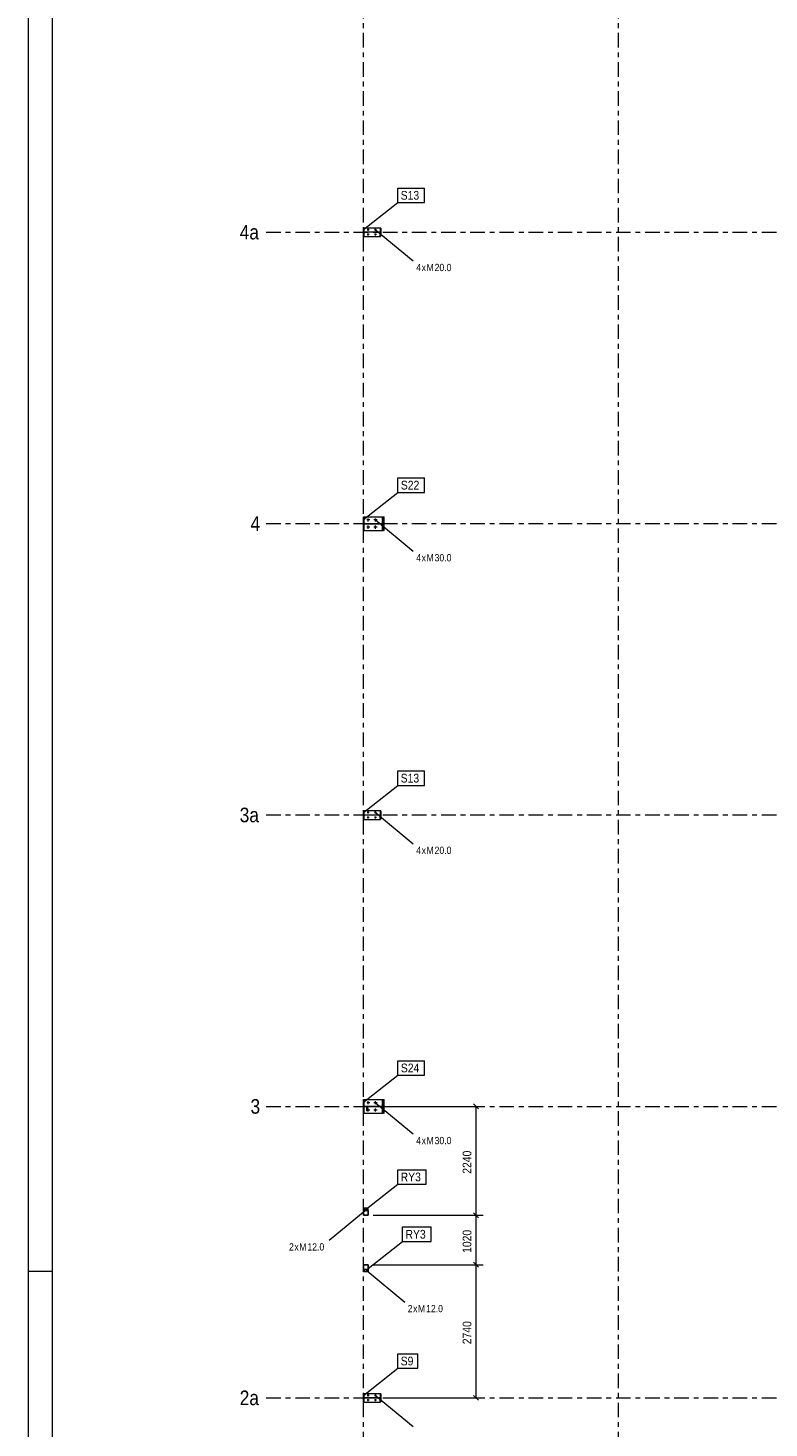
# Model space of a CAD drawing. Header units: millimetres. Extents: x -69 to 541, y -101 to 999.
# Tile 3 of 19: x -69 to 83, y 164 to 452. Entities that reach past the tile are written whole.
import ezdxf

# ---------------------------------------------------------------- set-up
doc = ezdxf.new("R2010")
doc.units = ezdxf.units.MM
doc.linetypes.add('XKITLINE00', pattern=[0])
doc.linetypes.add('XKITLINE03', pattern=[6, 3, -1, 1, -1])
for name, color, linetype, lineweight in [('Arkusz rysunku', 3, 'Continuous', 0), ('Element', 2, 'Continuous', 0), ('Spoina', 1, 'Continuous', 0), ('Wymiar', 4, 'Continuous', 0), ('Znak elementu', 2, 'Continuous', 0), ('Znak śruby', 4, 'Continuous', 0), ('Śruba', 3, 'Continuous', 0)]:
    doc.layers.add(name, color=color, linetype=linetype, lineweight=lineweight)
doc.styles.add('ARIAL', font='ARIAL.TTF')

msp = doc.modelspace()

# ---------------------------------------------------------------- hatches: boundary and pattern name
at = {"layer": 'Śruba'}
for points in [[(0.99, 410.39), (0.98, 410.39), (0.97, 410.39), (0.96, 410.4), (0.95, 410.4), (0.94, 410.41), (0.93, 410.41), (0.92, 410.42), (0.91, 410.43), (0.91, 410.44), (0.9, 410.45), (0.9, 410.46), (0.89, 410.47), (0.89, 410.48), (0.89, 410.49), (0.89, 410.5), (0.89, 410.51), (0.89, 410.52), (0.89, 410.53), (0.9, 410.54), (0.9, 410.55), (0.91, 410.56), (0.91, 410.57), (0.92, 410.58), (0.93, 410.59), (0.94, 410.59), (0.95, 410.6), (0.96, 410.6), (0.97, 410.61), (0.98, 410.61), (0.99, 410.61), (1, 410.61), (1.01, 410.61), (1.02, 410.61), (1.03, 410.61), (1.04, 410.6), (1.05, 410.6), (1.06, 410.59), (1.07, 410.59), (1.08, 410.58), (1.09, 410.57), (1.09, 410.56), (1.1, 410.55), (1.1, 410.54), (1.11, 410.53), (1.11, 410.52), (1.11, 410.51), (1.11, 410.5), (1.11, 410.49), (1.11, 410.48), (1.11, 410.47), (1.1, 410.46), (1.1, 410.45), (1.09, 410.44), (1.09, 410.43), (1.08, 410.42), (1.07, 410.41), (1.06, 410.41), (1.05, 410.4), (1.04, 410.4), (1.03, 410.39), (1.02, 410.39), (1.01, 410.39), (1, 410.39)], [(0.99, 409.39), (0.98, 409.39), (0.97, 409.39), (0.96, 409.4), (0.95, 409.4), (0.94, 409.41), (0.93, 409.41), (0.92, 409.42), (0.91, 409.43), (0.91, 409.44), (0.9, 409.45), (0.9, 409.46), (0.89, 409.47), (0.89, 409.48), (0.89, 409.49), (0.89, 409.5), (0.89, 409.51), (0.89, 409.52), (0.89, 409.53), (0.9, 409.54), (0.9, 409.55), (0.91, 409.56), (0.91, 409.57), (0.92, 409.58), (0.93, 409.59), (0.94, 409.59), (0.95, 409.6), (0.96, 409.6), (0.97, 409.61), (0.98, 409.61), (0.99, 409.61), (1, 409.61), (1.01, 409.61), (1.02, 409.61), (1.03, 409.61), (1.04, 409.6), (1.05, 409.6), (1.06, 409.59), (1.07, 409.59), (1.08, 409.58), (1.09, 409.57), (1.09, 409.56), (1.1, 409.55), (1.1, 409.54), (1.11, 409.53), (1.11, 409.52), (1.11, 409.51), (1.11, 409.5), (1.11, 409.49), (1.11, 409.48), (1.11, 409.47), (1.1, 409.46), (1.1, 409.45), (1.09, 409.44), (1.09, 409.43), (1.08, 409.42), (1.07, 409.41), (1.06, 409.41), (1.05, 409.4), (1.04, 409.4), (1.03, 409.39), (1.02, 409.39), (1.01, 409.39), (1, 409.39)], [(2.49, 410.39), (2.48, 410.39), (2.47, 410.39), (2.46, 410.4), (2.45, 410.4), (2.44, 410.41), (2.43, 410.41), (2.42, 410.42), (2.41, 410.43), (2.41, 410.44), (2.4, 410.45), (2.4, 410.46), (2.39, 410.47), (2.39, 410.48), (2.39, 410.49), (2.39, 410.5), (2.39, 410.51), (2.39, 410.52), (2.39, 410.53), (2.4, 410.54), (2.4, 410.55), (2.41, 410.56), (2.41, 410.57), (2.42, 410.58), (2.43, 410.59), (2.44, 410.59), (2.45, 410.6), (2.46, 410.6), (2.47, 410.61), (2.48, 410.61), (2.49, 410.61), (2.5, 410.61), (2.51, 410.61), (2.52, 410.61), (2.53, 410.61), (2.54, 410.6), (2.55, 410.6), (2.56, 410.59), (2.57, 410.59), (2.58, 410.58), (2.59, 410.57), (2.59, 410.56), (2.6, 410.55), (2.6, 410.54), (2.61, 410.53), (2.61, 410.52), (2.61, 410.51), (2.61, 410.5), (2.61, 410.49), (2.61, 410.48), (2.61, 410.47), (2.6, 410.46), (2.6, 410.45), (2.59, 410.44), (2.59, 410.43), (2.58, 410.42), (2.57, 410.41), (2.56, 410.41), (2.55, 410.4), (2.54, 410.4), (2.53, 410.39), (2.52, 410.39), (2.51, 410.39), (2.5, 410.39)], [(2.49, 409.39), (2.48, 409.39), (2.47, 409.39), (2.46, 409.4), (2.45, 409.4), (2.44, 409.41), (2.43, 409.41), (2.42, 409.42), (2.41, 409.43), (2.41, 409.44), (2.4, 409.45), (2.4, 409.46), (2.39, 409.47), (2.39, 409.48), (2.39, 409.49), (2.39, 409.5), (2.39, 409.51), (2.39, 409.52), (2.39, 409.53), (2.4, 409.54), (2.4, 409.55), (2.41, 409.56), (2.41, 409.57), (2.42, 409.58), (2.43, 409.59), (2.44, 409.59), (2.45, 409.6), (2.46, 409.6), (2.47, 409.61), (2.48, 409.61), (2.49, 409.61), (2.5, 409.61), (2.51, 409.61), (2.52, 409.61), (2.53, 409.61), (2.54, 409.6), (2.55, 409.6), (2.56, 409.59), (2.57, 409.59), (2.58, 409.58), (2.59, 409.57), (2.59, 409.56), (2.6, 409.55), (2.6, 409.54), (2.61, 409.53), (2.61, 409.52), (2.61, 409.51), (2.61, 409.5), (2.61, 409.49), (2.61, 409.48), (2.61, 409.47), (2.6, 409.46), (2.6, 409.45), (2.59, 409.44), (2.59, 409.43), (2.58, 409.42), (2.57, 409.41), (2.56, 409.41), (2.55, 409.4), (2.54, 409.4), (2.53, 409.39), (2.52, 409.39), (2.51, 409.39), (2.5, 409.39)], [(0.98, 350.59), (0.97, 350.59), (0.95, 350.6), (0.94, 350.6), (0.92, 350.61), (0.91, 350.62), (0.9, 350.63), (0.89, 350.64), (0.88, 350.65), (0.87, 350.66), (0.86, 350.67), (0.85, 350.69), (0.85, 350.7), (0.84, 350.72), (0.84, 350.73), (0.84, 350.75), (0.84, 350.77), (0.84, 350.78), (0.85, 350.8), (0.85, 350.81), (0.86, 350.83), (0.87, 350.84), (0.88, 350.85), (0.89, 350.86), (0.9, 350.87), (0.91, 350.88), (0.92, 350.89), (0.94, 350.9), (0.95, 350.9), (0.97, 350.91), (0.98, 350.91), (1, 350.91), (1.02, 350.91), (1.03, 350.91), (1.05, 350.9), (1.06, 350.9), (1.08, 350.89), (1.09, 350.88), (1.1, 350.87), (1.11, 350.86), (1.12, 350.85), (1.13, 350.84), (1.14, 350.83), (1.15, 350.81), (1.15, 350.8), (1.16, 350.78), (1.16, 350.77), (1.16, 350.75), (1.16, 350.73), (1.16, 350.72), (1.15, 350.7), (1.15, 350.69), (1.14, 350.67), (1.13, 350.66), (1.12, 350.65), (1.11, 350.64), (1.1, 350.63), (1.09, 350.62), (1.08, 350.61), (1.06, 350.6), (1.05, 350.6), (1.03, 350.59), (1.02, 350.59), (1, 350.59)], [(0.98, 349.09), (0.97, 349.09), (0.95, 349.1), (0.94, 349.1), (0.92, 349.11), (0.91, 349.12), (0.9, 349.13), (0.89, 349.14), (0.88, 349.15), (0.87, 349.16), (0.86, 349.17), (0.85, 349.19), (0.85, 349.2), (0.84, 349.22), (0.84, 349.23), (0.84, 349.25), (0.84, 349.27), (0.84, 349.28), (0.85, 349.3), (0.85, 349.31), (0.86, 349.33), (0.87, 349.34), (0.88, 349.35), (0.89, 349.36), (0.9, 349.37), (0.91, 349.38), (0.92, 349.39), (0.94, 349.4), (0.95, 349.4), (0.97, 349.41), (0.98, 349.41), (1, 349.41), (1.02, 349.41), (1.03, 349.41), (1.05, 349.4), (1.06, 349.4), (1.08, 349.39), (1.09, 349.38), (1.1, 349.37), (1.11, 349.36), (1.12, 349.35), (1.13, 349.34), (1.14, 349.33), (1.15, 349.31), (1.15, 349.3), (1.16, 349.28), (1.16, 349.27), (1.16, 349.25), (1.16, 349.23), (1.16, 349.22), (1.15, 349.2), (1.15, 349.19), (1.14, 349.17), (1.13, 349.16), (1.12, 349.15), (1.11, 349.14), (1.1, 349.13), (1.09, 349.12), (1.08, 349.11), (1.06, 349.1), (1.05, 349.1), (1.03, 349.09), (1.02, 349.09), (1, 349.09)], [(2.48, 350.59), (2.47, 350.59), (2.45, 350.6), (2.44, 350.6), (2.42, 350.61), (2.41, 350.62), (2.4, 350.63), (2.39, 350.64), (2.38, 350.65), (2.37, 350.66), (2.36, 350.67), (2.35, 350.69), (2.35, 350.7), (2.34, 350.72), (2.34, 350.73), (2.34, 350.75), (2.34, 350.77), (2.34, 350.78), (2.35, 350.8), (2.35, 350.81), (2.36, 350.83), (2.37, 350.84), (2.38, 350.85), (2.39, 350.86), (2.4, 350.87), (2.41, 350.88), (2.42, 350.89), (2.44, 350.9), (2.45, 350.9), (2.47, 350.91), (2.48, 350.91), (2.5, 350.91), (2.52, 350.91), (2.53, 350.91), (2.55, 350.9), (2.56, 350.9), (2.58, 350.89), (2.59, 350.88), (2.6, 350.87), (2.61, 350.86), (2.62, 350.85), (2.63, 350.84), (2.64, 350.83), (2.65, 350.81), (2.65, 350.8), (2.66, 350.78), (2.66, 350.77), (2.66, 350.75), (2.66, 350.73), (2.66, 350.72), (2.65, 350.7), (2.65, 350.69), (2.64, 350.67), (2.63, 350.66), (2.62, 350.65), (2.61, 350.64), (2.6, 350.63), (2.59, 350.62), (2.58, 350.61), (2.56, 350.6), (2.55, 350.6), (2.53, 350.59), (2.52, 350.59), (2.5, 350.59)], [(2.48, 349.09), (2.47, 349.09), (2.45, 349.1), (2.44, 349.1), (2.42, 349.11), (2.41, 349.12), (2.4, 349.13), (2.39, 349.14), (2.38, 349.15), (2.37, 349.16), (2.36, 349.17), (2.35, 349.19), (2.35, 349.2), (2.34, 349.22), (2.34, 349.23), (2.34, 349.25), (2.34, 349.27), (2.34, 349.28), (2.35, 349.3), (2.35, 349.31), (2.36, 349.33), (2.37, 349.34), (2.38, 349.35), (2.39, 349.36), (2.4, 349.37), (2.41, 349.38), (2.42, 349.39), (2.44, 349.4), (2.45, 349.4), (2.47, 349.41), (2.48, 349.41), (2.5, 349.41), (2.52, 349.41), (2.53, 349.41), (2.55, 349.4), (2.56, 349.4), (2.58, 349.39), (2.59, 349.38), (2.6, 349.37), (2.61, 349.36), (2.62, 349.35), (2.63, 349.34), (2.64, 349.33), (2.65, 349.31), (2.65, 349.3), (2.66, 349.28), (2.66, 349.27), (2.66, 349.25), (2.66, 349.23), (2.66, 349.22), (2.65, 349.2), (2.65, 349.19), (2.64, 349.17), (2.63, 349.16), (2.62, 349.15), (2.61, 349.14), (2.6, 349.13), (2.59, 349.12), (2.58, 349.11), (2.56, 349.1), (2.55, 349.1), (2.53, 349.09), (2.52, 349.09), (2.5, 349.09)], [(0.99, 290.39), (0.98, 290.39), (0.97, 290.39), (0.96, 290.4), (0.95, 290.4), (0.94, 290.41), (0.93, 290.41), (0.92, 290.42), (0.91, 290.43), (0.91, 290.44), (0.9, 290.45), (0.9, 290.46), (0.89, 290.47), (0.89, 290.48), (0.89, 290.49), (0.89, 290.5), (0.89, 290.51), (0.89, 290.52), (0.89, 290.53), (0.9, 290.54), (0.9, 290.55), (0.91, 290.56), (0.91, 290.57), (0.92, 290.58), (0.93, 290.59), (0.94, 290.59), (0.95, 290.6), (0.96, 290.6), (0.97, 290.61), (0.98, 290.61), (0.99, 290.61), (1, 290.61), (1.01, 290.61), (1.02, 290.61), (1.03, 290.61), (1.04, 290.6), (1.05, 290.6), (1.06, 290.59), (1.07, 290.59), (1.08, 290.58), (1.09, 290.57), (1.09, 290.56), (1.1, 290.55), (1.1, 290.54), (1.11, 290.53), (1.11, 290.52), (1.11, 290.51), (1.11, 290.5), (1.11, 290.49), (1.11, 290.48), (1.11, 290.47), (1.1, 290.46), (1.1, 290.45), (1.09, 290.44), (1.09, 290.43), (1.08, 290.42), (1.07, 290.41), (1.06, 290.41), (1.05, 290.4), (1.04, 290.4), (1.03, 290.39), (1.02, 290.39), (1.01, 290.39), (1, 290.39)], [(0.99, 289.39), (0.98, 289.39), (0.97, 289.39), (0.96, 289.4), (0.95, 289.4), (0.94, 289.41), (0.93, 289.41), (0.92, 289.42), (0.91, 289.43), (0.91, 289.44), (0.9, 289.45), (0.9, 289.46), (0.89, 289.47), (0.89, 289.48), (0.89, 289.49), (0.89, 289.5), (0.89, 289.51), (0.89, 289.52), (0.89, 289.53), (0.9, 289.54), (0.9, 289.55), (0.91, 289.56), (0.91, 289.57), (0.92, 289.58), (0.93, 289.59), (0.94, 289.59), (0.95, 289.6), (0.96, 289.6), (0.97, 289.61), (0.98, 289.61), (0.99, 289.61), (1, 289.61), (1.01, 289.61), (1.02, 289.61), (1.03, 289.61), (1.04, 289.6), (1.05, 289.6), (1.06, 289.59), (1.07, 289.59), (1.08, 289.58), (1.09, 289.57), (1.09, 289.56), (1.1, 289.55), (1.1, 289.54), (1.11, 289.53), (1.11, 289.52), (1.11, 289.51), (1.11, 289.5), (1.11, 289.49), (1.11, 289.48), (1.11, 289.47), (1.1, 289.46), (1.1, 289.45), (1.09, 289.44), (1.09, 289.43), (1.08, 289.42), (1.07, 289.41), (1.06, 289.41), (1.05, 289.4), (1.04, 289.4), (1.03, 289.39), (1.02, 289.39), (1.01, 289.39), (1, 289.39)], [(2.49, 290.39), (2.48, 290.39), (2.47, 290.39), (2.46, 290.4), (2.45, 290.4), (2.44, 290.41), (2.43, 290.41), (2.42, 290.42), (2.41, 290.43), (2.41, 290.44), (2.4, 290.45), (2.4, 290.46), (2.39, 290.47), (2.39, 290.48), (2.39, 290.49), (2.39, 290.5), (2.39, 290.51), (2.39, 290.52), (2.39, 290.53), (2.4, 290.54), (2.4, 290.55), (2.41, 290.56), (2.41, 290.57), (2.42, 290.58), (2.43, 290.59), (2.44, 290.59), (2.45, 290.6), (2.46, 290.6), (2.47, 290.61), (2.48, 290.61), (2.49, 290.61), (2.5, 290.61), (2.51, 290.61), (2.52, 290.61), (2.53, 290.61), (2.54, 290.6), (2.55, 290.6), (2.56, 290.59), (2.57, 290.59), (2.58, 290.58), (2.59, 290.57), (2.59, 290.56), (2.6, 290.55), (2.6, 290.54), (2.61, 290.53), (2.61, 290.52), (2.61, 290.51), (2.61, 290.5), (2.61, 290.49), (2.61, 290.48), (2.61, 290.47), (2.6, 290.46), (2.6, 290.45), (2.59, 290.44), (2.59, 290.43), (2.58, 290.42), (2.57, 290.41), (2.56, 290.41), (2.55, 290.4), (2.54, 290.4), (2.53, 290.39), (2.52, 290.39), (2.51, 290.39), (2.5, 290.39)], [(2.49, 289.39), (2.48, 289.39), (2.47, 289.39), (2.46, 289.4), (2.45, 289.4), (2.44, 289.41), (2.43, 289.41), (2.42, 289.42), (2.41, 289.43), (2.41, 289.44), (2.4, 289.45), (2.4, 289.46), (2.39, 289.47), (2.39, 289.48), (2.39, 289.49), (2.39, 289.5), (2.39, 289.51), (2.39, 289.52), (2.39, 289.53), (2.4, 289.54), (2.4, 289.55), (2.41, 289.56), (2.41, 289.57), (2.42, 289.58), (2.43, 289.59), (2.44, 289.59), (2.45, 289.6), (2.46, 289.6), (2.47, 289.61), (2.48, 289.61), (2.49, 289.61), (2.5, 289.61), (2.51, 289.61), (2.52, 289.61), (2.53, 289.61), (2.54, 289.6), (2.55, 289.6), (2.56, 289.59), (2.57, 289.59), (2.58, 289.58), (2.59, 289.57), (2.59, 289.56), (2.6, 289.55), (2.6, 289.54), (2.61, 289.53), (2.61, 289.52), (2.61, 289.51), (2.61, 289.5), (2.61, 289.49), (2.61, 289.48), (2.61, 289.47), (2.6, 289.46), (2.6, 289.45), (2.59, 289.44), (2.59, 289.43), (2.58, 289.42), (2.57, 289.41), (2.56, 289.41), (2.55, 289.4), (2.54, 289.4), (2.53, 289.39), (2.52, 289.39), (2.51, 289.39), (2.5, 289.39)], [(0.98, 230.59), (0.97, 230.59), (0.95, 230.6), (0.94, 230.6), (0.92, 230.61), (0.91, 230.62), (0.9, 230.63), (0.89, 230.64), (0.88, 230.65), (0.87, 230.66), (0.86, 230.67), (0.85, 230.69), (0.85, 230.7), (0.84, 230.72), (0.84, 230.73), (0.84, 230.75), (0.84, 230.77), (0.84, 230.78), (0.85, 230.8), (0.85, 230.81), (0.86, 230.83), (0.87, 230.84), (0.88, 230.85), (0.89, 230.86), (0.9, 230.87), (0.91, 230.88), (0.92, 230.89), (0.94, 230.9), (0.95, 230.9), (0.97, 230.91), (0.98, 230.91), (1, 230.91), (1.02, 230.91), (1.03, 230.91), (1.05, 230.9), (1.06, 230.9), (1.08, 230.89), (1.09, 230.88), (1.1, 230.87), (1.11, 230.86), (1.12, 230.85), (1.13, 230.84), (1.14, 230.83), (1.15, 230.81), (1.15, 230.8), (1.16, 230.78), (1.16, 230.77), (1.16, 230.75), (1.16, 230.73), (1.16, 230.72), (1.15, 230.7), (1.15, 230.69), (1.14, 230.67), (1.13, 230.66), (1.12, 230.65), (1.11, 230.64), (1.1, 230.63), (1.09, 230.62), (1.08, 230.61), (1.06, 230.6), (1.05, 230.6), (1.03, 230.59), (1.02, 230.59), (1, 230.59)], [(2.48, 230.59), (2.47, 230.59), (2.45, 230.6), (2.44, 230.6), (2.42, 230.61), (2.41, 230.62), (2.4, 230.63), (2.39, 230.64), (2.38, 230.65), (2.37, 230.66), (2.36, 230.67), (2.35, 230.69), (2.35, 230.7), (2.34, 230.72), (2.34, 230.73), (2.34, 230.75), (2.34, 230.77), (2.34, 230.78), (2.35, 230.8), (2.35, 230.81), (2.36, 230.83), (2.37, 230.84), (2.38, 230.85), (2.39, 230.86), (2.4, 230.87), (2.41, 230.88), (2.42, 230.89), (2.44, 230.9), (2.45, 230.9), (2.47, 230.91), (2.48, 230.91), (2.5, 230.91), (2.52, 230.91), (2.53, 230.91), (2.55, 230.9), (2.56, 230.9), (2.58, 230.89), (2.59, 230.88), (2.6, 230.87), (2.61, 230.86), (2.62, 230.85), (2.63, 230.84), (2.64, 230.83), (2.65, 230.81), (2.65, 230.8), (2.66, 230.78), (2.66, 230.77), (2.66, 230.75), (2.66, 230.73), (2.66, 230.72), (2.65, 230.7), (2.65, 230.69), (2.64, 230.67), (2.63, 230.66), (2.62, 230.65), (2.61, 230.64), (2.6, 230.63), (2.59, 230.62), (2.58, 230.61), (2.56, 230.6), (2.55, 230.6), (2.53, 230.59), (2.52, 230.59), (2.5, 230.59)], [(0.98, 229.09), (0.97, 229.09), (0.95, 229.1), (0.94, 229.1), (0.92, 229.11), (0.91, 229.12), (0.9, 229.13), (0.89, 229.14), (0.88, 229.15), (0.87, 229.16), (0.86, 229.17), (0.85, 229.19), (0.85, 229.2), (0.84, 229.22), (0.84, 229.23), (0.84, 229.25), (0.84, 229.27), (0.84, 229.28), (0.85, 229.3), (0.85, 229.31), (0.86, 229.33), (0.87, 229.34), (0.88, 229.35), (0.89, 229.36), (0.9, 229.37), (0.91, 229.38), (0.92, 229.39), (0.94, 229.4), (0.95, 229.4), (0.97, 229.41), (0.98, 229.41), (1, 229.41), (1.02, 229.41), (1.03, 229.41), (1.05, 229.4), (1.06, 229.4), (1.08, 229.39), (1.09, 229.38), (1.1, 229.37), (1.11, 229.36), (1.12, 229.35), (1.13, 229.34), (1.14, 229.33), (1.15, 229.31), (1.15, 229.3), (1.16, 229.28), (1.16, 229.27), (1.16, 229.25), (1.16, 229.23), (1.16, 229.22), (1.15, 229.2), (1.15, 229.19), (1.14, 229.17), (1.13, 229.16), (1.12, 229.15), (1.11, 229.14), (1.1, 229.13), (1.09, 229.12), (1.08, 229.11), (1.06, 229.1), (1.05, 229.1), (1.03, 229.09), (1.02, 229.09), (1, 229.09)], [(2.48, 229.09), (2.47, 229.09), (2.45, 229.1), (2.44, 229.1), (2.42, 229.11), (2.41, 229.12), (2.4, 229.13), (2.39, 229.14), (2.38, 229.15), (2.37, 229.16), (2.36, 229.17), (2.35, 229.19), (2.35, 229.2), (2.34, 229.22), (2.34, 229.23), (2.34, 229.25), (2.34, 229.27), (2.34, 229.28), (2.35, 229.3), (2.35, 229.31), (2.36, 229.33), (2.37, 229.34), (2.38, 229.35), (2.39, 229.36), (2.4, 229.37), (2.41, 229.38), (2.42, 229.39), (2.44, 229.4), (2.45, 229.4), (2.47, 229.41), (2.48, 229.41), (2.5, 229.41), (2.52, 229.41), (2.53, 229.41), (2.55, 229.4), (2.56, 229.4), (2.58, 229.39), (2.59, 229.38), (2.6, 229.37), (2.61, 229.36), (2.62, 229.35), (2.63, 229.34), (2.64, 229.33), (2.65, 229.31), (2.65, 229.3), (2.66, 229.28), (2.66, 229.27), (2.66, 229.25), (2.66, 229.23), (2.66, 229.22), (2.65, 229.2), (2.65, 229.19), (2.64, 229.17), (2.63, 229.16), (2.62, 229.15), (2.61, 229.14), (2.6, 229.13), (2.59, 229.12), (2.58, 229.11), (2.56, 229.1), (2.55, 229.1), (2.53, 229.09), (2.52, 229.09), (2.5, 229.09)], [(0.26, 208.92), (0.26, 208.92), (0.27, 208.92), (0.28, 208.91), (0.28, 208.91), (0.29, 208.91), (0.29, 208.9), (0.3, 208.9), (0.3, 208.89), (0.31, 208.89), (0.31, 208.88), (0.31, 208.88), (0.32, 208.87), (0.32, 208.86), (0.32, 208.86), (0.32, 208.85), (0.32, 208.84), (0.32, 208.84), (0.32, 208.83), (0.31, 208.82), (0.31, 208.82), (0.31, 208.81), (0.3, 208.81), (0.3, 208.8), (0.29, 208.8), (0.29, 208.79), (0.28, 208.79), (0.28, 208.79), (0.27, 208.78), (0.26, 208.78), (0.26, 208.78), (0.25, 208.78), (0.24, 208.78), (0.24, 208.78), (0.23, 208.78), (0.22, 208.79), (0.22, 208.79), (0.21, 208.79), (0.21, 208.8), (0.2, 208.8), (0.2, 208.81), (0.19, 208.81), (0.19, 208.82), (0.19, 208.82), (0.18, 208.83), (0.18, 208.84), (0.18, 208.84), (0.18, 208.85), (0.18, 208.86), (0.18, 208.86), (0.18, 208.87), (0.19, 208.88), (0.19, 208.88), (0.19, 208.89), (0.2, 208.89), (0.2, 208.9), (0.21, 208.9), (0.21, 208.91), (0.22, 208.91), (0.22, 208.91), (0.23, 208.92), (0.24, 208.92), (0.24, 208.92), (0.25, 208.92)], [(0.76, 208.92), (0.76, 208.92), (0.77, 208.92), (0.78, 208.91), (0.78, 208.91), (0.79, 208.91), (0.79, 208.9), (0.8, 208.9), (0.8, 208.89), (0.81, 208.89), (0.81, 208.88), (0.81, 208.88), (0.82, 208.87), (0.82, 208.86), (0.82, 208.86), (0.82, 208.85), (0.82, 208.84), (0.82, 208.84), (0.82, 208.83), (0.81, 208.82), (0.81, 208.82), (0.81, 208.81), (0.8, 208.81), (0.8, 208.8), (0.79, 208.8), (0.79, 208.79), (0.78, 208.79), (0.78, 208.79), (0.77, 208.78), (0.76, 208.78), (0.76, 208.78), (0.75, 208.78), (0.74, 208.78), (0.74, 208.78), (0.73, 208.78), (0.72, 208.79), (0.72, 208.79), (0.71, 208.79), (0.71, 208.8), (0.7, 208.8), (0.7, 208.81), (0.69, 208.81), (0.69, 208.82), (0.69, 208.82), (0.68, 208.83), (0.68, 208.84), (0.68, 208.84), (0.68, 208.85), (0.68, 208.86), (0.68, 208.86), (0.68, 208.87), (0.69, 208.88), (0.69, 208.88), (0.69, 208.89), (0.7, 208.89), (0.7, 208.9), (0.71, 208.9), (0.71, 208.91), (0.72, 208.91), (0.72, 208.91), (0.73, 208.92), (0.74, 208.92), (0.74, 208.92), (0.75, 208.92)], [(0.26, 196.22), (0.26, 196.22), (0.27, 196.22), (0.28, 196.21), (0.28, 196.21), (0.29, 196.21), (0.29, 196.2), (0.3, 196.2), (0.3, 196.19), (0.31, 196.19), (0.31, 196.18), (0.31, 196.18), (0.32, 196.17), (0.32, 196.16), (0.32, 196.16), (0.32, 196.15), (0.32, 196.14), (0.32, 196.14), (0.32, 196.13), (0.31, 196.12), (0.31, 196.12), (0.31, 196.11), (0.3, 196.11), (0.3, 196.1), (0.29, 196.1), (0.29, 196.09), (0.28, 196.09), (0.28, 196.09), (0.27, 196.08), (0.26, 196.08), (0.26, 196.08), (0.25, 196.08), (0.24, 196.08), (0.24, 196.08), (0.23, 196.08), (0.22, 196.09), (0.22, 196.09), (0.21, 196.09), (0.21, 196.1), (0.2, 196.1), (0.2, 196.11), (0.19, 196.11), (0.19, 196.12), (0.19, 196.12), (0.18, 196.13), (0.18, 196.14), (0.18, 196.14), (0.18, 196.15), (0.18, 196.16), (0.18, 196.16), (0.18, 196.17), (0.19, 196.18), (0.19, 196.18), (0.19, 196.19), (0.2, 196.19), (0.2, 196.2), (0.21, 196.2), (0.21, 196.21), (0.22, 196.21), (0.22, 196.21), (0.23, 196.22), (0.24, 196.22), (0.24, 196.22), (0.25, 196.22)], [(0.76, 196.22), (0.76, 196.22), (0.77, 196.22), (0.78, 196.21), (0.78, 196.21), (0.79, 196.21), (0.79, 196.2), (0.8, 196.2), (0.8, 196.19), (0.81, 196.19), (0.81, 196.18), (0.81, 196.18), (0.82, 196.17), (0.82, 196.16), (0.82, 196.16), (0.82, 196.15), (0.82, 196.14), (0.82, 196.14), (0.82, 196.13), (0.81, 196.12), (0.81, 196.12), (0.81, 196.11), (0.8, 196.11), (0.8, 196.1), (0.79, 196.1), (0.79, 196.09), (0.78, 196.09), (0.78, 196.09), (0.77, 196.08), (0.76, 196.08), (0.76, 196.08), (0.75, 196.08), (0.74, 196.08), (0.74, 196.08), (0.73, 196.08), (0.72, 196.09), (0.72, 196.09), (0.71, 196.09), (0.71, 196.1), (0.7, 196.1), (0.7, 196.11), (0.69, 196.11), (0.69, 196.12), (0.69, 196.12), (0.68, 196.13), (0.68, 196.14), (0.68, 196.14), (0.68, 196.15), (0.68, 196.16), (0.68, 196.16), (0.68, 196.17), (0.69, 196.18), (0.69, 196.18), (0.69, 196.19), (0.7, 196.19), (0.7, 196.2), (0.71, 196.2), (0.71, 196.21), (0.72, 196.21), (0.72, 196.21), (0.73, 196.22), (0.74, 196.22), (0.74, 196.22), (0.75, 196.22)], [(0.99, 170.39), (0.98, 170.39), (0.97, 170.39), (0.96, 170.4), (0.95, 170.4), (0.94, 170.41), (0.93, 170.41), (0.92, 170.42), (0.91, 170.43), (0.91, 170.44), (0.9, 170.45), (0.9, 170.46), (0.89, 170.47), (0.89, 170.48), (0.89, 170.49), (0.89, 170.5), (0.89, 170.51), (0.89, 170.52), (0.89, 170.53), (0.9, 170.54), (0.9, 170.55), (0.91, 170.56), (0.91, 170.57), (0.92, 170.58), (0.93, 170.59), (0.94, 170.59), (0.95, 170.6), (0.96, 170.6), (0.97, 170.61), (0.98, 170.61), (0.99, 170.61), (1, 170.61), (1.01, 170.61), (1.02, 170.61), (1.03, 170.61), (1.04, 170.6), (1.05, 170.6), (1.06, 170.59), (1.07, 170.59), (1.08, 170.58), (1.09, 170.57), (1.09, 170.56), (1.1, 170.55), (1.1, 170.54), (1.11, 170.53), (1.11, 170.52), (1.11, 170.51), (1.11, 170.5), (1.11, 170.49), (1.11, 170.48), (1.11, 170.47), (1.1, 170.46), (1.1, 170.45), (1.09, 170.44), (1.09, 170.43), (1.08, 170.42), (1.07, 170.41), (1.06, 170.41), (1.05, 170.4), (1.04, 170.4), (1.03, 170.39), (1.02, 170.39), (1.01, 170.39), (1, 170.39)], [(2.49, 170.39), (2.48, 170.39), (2.47, 170.39), (2.46, 170.4), (2.45, 170.4), (2.44, 170.41), (2.43, 170.41), (2.42, 170.42), (2.41, 170.43), (2.41, 170.44), (2.4, 170.45), (2.4, 170.46), (2.39, 170.47), (2.39, 170.48), (2.39, 170.49), (2.39, 170.5), (2.39, 170.51), (2.39, 170.52), (2.39, 170.53), (2.4, 170.54), (2.4, 170.55), (2.41, 170.56), (2.41, 170.57), (2.42, 170.58), (2.43, 170.59), (2.44, 170.59), (2.45, 170.6), (2.46, 170.6), (2.47, 170.61), (2.48, 170.61), (2.49, 170.61), (2.5, 170.61), (2.51, 170.61), (2.52, 170.61), (2.53, 170.61), (2.54, 170.6), (2.55, 170.6), (2.56, 170.59), (2.57, 170.59), (2.58, 170.58), (2.59, 170.57), (2.59, 170.56), (2.6, 170.55), (2.6, 170.54), (2.61, 170.53), (2.61, 170.52), (2.61, 170.51), (2.61, 170.5), (2.61, 170.49), (2.61, 170.48), (2.61, 170.47), (2.6, 170.46), (2.6, 170.45), (2.59, 170.44), (2.59, 170.43), (2.58, 170.42), (2.57, 170.41), (2.56, 170.41), (2.55, 170.4), (2.54, 170.4), (2.53, 170.39), (2.52, 170.39), (2.51, 170.39), (2.5, 170.39)], [(0.99, 169.39), (0.98, 169.39), (0.97, 169.39), (0.96, 169.4), (0.95, 169.4), (0.94, 169.41), (0.93, 169.41), (0.92, 169.42), (0.91, 169.43), (0.91, 169.44), (0.9, 169.45), (0.9, 169.46), (0.89, 169.47), (0.89, 169.48), (0.89, 169.49), (0.89, 169.5), (0.89, 169.51), (0.89, 169.52), (0.89, 169.53), (0.9, 169.54), (0.9, 169.55), (0.91, 169.56), (0.91, 169.57), (0.92, 169.58), (0.93, 169.59), (0.94, 169.59), (0.95, 169.6), (0.96, 169.6), (0.97, 169.61), (0.98, 169.61), (0.99, 169.61), (1, 169.61), (1.01, 169.61), (1.02, 169.61), (1.03, 169.61), (1.04, 169.6), (1.05, 169.6), (1.06, 169.59), (1.07, 169.59), (1.08, 169.58), (1.09, 169.57), (1.09, 169.56), (1.1, 169.55), (1.1, 169.54), (1.11, 169.53), (1.11, 169.52), (1.11, 169.51), (1.11, 169.5), (1.11, 169.49), (1.11, 169.48), (1.11, 169.47), (1.1, 169.46), (1.1, 169.45), (1.09, 169.44), (1.09, 169.43), (1.08, 169.42), (1.07, 169.41), (1.06, 169.41), (1.05, 169.4), (1.04, 169.4), (1.03, 169.39), (1.02, 169.39), (1.01, 169.39), (1, 169.39)], [(2.49, 169.39), (2.48, 169.39), (2.47, 169.39), (2.46, 169.4), (2.45, 169.4), (2.44, 169.41), (2.43, 169.41), (2.42, 169.42), (2.41, 169.43), (2.41, 169.44), (2.4, 169.45), (2.4, 169.46), (2.39, 169.47), (2.39, 169.48), (2.39, 169.49), (2.39, 169.5), (2.39, 169.51), (2.39, 169.52), (2.39, 169.53), (2.4, 169.54), (2.4, 169.55), (2.41, 169.56), (2.41, 169.57), (2.42, 169.58), (2.43, 169.59), (2.44, 169.59), (2.45, 169.6), (2.46, 169.6), (2.47, 169.61), (2.48, 169.61), (2.49, 169.61), (2.5, 169.61), (2.51, 169.61), (2.52, 169.61), (2.53, 169.61), (2.54, 169.6), (2.55, 169.6), (2.56, 169.59), (2.57, 169.59), (2.58, 169.58), (2.59, 169.57), (2.59, 169.56), (2.6, 169.55), (2.6, 169.54), (2.61, 169.53), (2.61, 169.52), (2.61, 169.51), (2.61, 169.5), (2.61, 169.49), (2.61, 169.48), (2.61, 169.47), (2.6, 169.46), (2.6, 169.45), (2.59, 169.44), (2.59, 169.43), (2.58, 169.42), (2.57, 169.41), (2.56, 169.41), (2.55, 169.4), (2.54, 169.4), (2.53, 169.39), (2.52, 169.39), (2.51, 169.39), (2.5, 169.39)]]:
    msp.add_hatch(color=256, dxfattribs=at).paths.add_polyline_path(points, flags=17)

# ---------------------------------------------------------------- linework, layer by layer
at = {"layer": 'Arkusz rysunku', "linetype": 'XKITLINE00', "lineweight": 0}
for p, q in [((-69.02, 999), (-69.02, -101)), ((-64.02, 994), (-64.02, -96)), ((-64.02, 196), (-69.02, 196))]:
    msp.add_line(p, q, dxfattribs=at)
at = {"layer": 'Element', "linetype": 'XKITLINE00', "lineweight": 0}
for p, q in [((0, 409.15), (0, 410.85)), ((0, 410.85), (0.13, 410.85)), ((0, 409.15), (0, 410.85)), ((0, 410.85), (0.13, 410.85)), ((0.05, 410.85), (0.05, 410.9)), ((0.05, 410.9), (3.55, 410.9)), ((0.13, 410.85), (0.13, 410.04)), ((0.13, 410.85), (0.13, 410.04)), ((0.13, 410.04), (3.47, 410.04)), ((0.13, 410.04), (3.47, 410.04)), ((3.47, 409.96), (0.13, 409.96)), ((0.13, 409.96), (0.13, 409.15)), ((3.47, 409.96), (0.13, 409.96)), ((0.13, 409.96), (0.13, 409.15)), ((3.6, 410.85), (3.47, 410.85)), ((3.47, 410.85), (3.47, 410.04)), ((3.6, 410.85), (3.47, 410.85)), ((3.47, 410.85), (3.47, 410.04)), ((3.47, 409.15), (3.47, 409.96)), ((3.47, 409.15), (3.47, 409.96)), ((3.55, 410.85), (3.55, 410.9)), ((3.6, 410.85), (3.6, 409.15)), ((3.6, 410.85), (3.6, 409.15)), ((0.13, 409.15), (0, 409.15)), ((0.13, 409.15), (0, 409.15)), ((0.05, 409.1), (0.05, 409.15)), ((0.05, 409.1), (3.55, 409.1)), ((3.6, 409.15), (3.47, 409.15)), ((3.6, 409.15), (3.47, 409.15)), ((3.55, 409.1), (3.55, 409.15)), ((0, 348.6), (0, 351.4)), ((0, 351.4), (0.16, 351.4)), ((0, 348.6), (0, 351.4)), ((0, 351.4), (0.16, 351.4)), ((0.16, 348.6), (0.16, 351.4)), ((0.16, 348.6), (0.16, 351.4)), ((0.16, 351.4), (3.94, 351.4)), ((0.16, 349.96), (0.16, 350.04)), ((0.16, 350.04), (4.11, 350.04)), ((0.16, 349.96), (0.16, 350.04)), ((0.16, 350.04), (4.11, 350.04)), ((0.16, 349.96), (4.11, 349.96)), ((0.16, 349.96), (4.11, 349.96)), ((3.94, 350.04), (3.94, 351.4)), ((3.94, 351.4), (4.27, 351.4)), ((3.94, 348.6), (3.94, 349.96)), ((4.11, 348.6), (4.11, 351.4)), ((4.11, 348.6), (4.11, 351.4)), ((4.11, 351.4), (4.27, 351.4)), ((4.11, 349.96), (4.11, 350.04)), ((4.11, 349.96), (4.11, 350.04)), ((4.27, 348.6), (4.27, 351.4)), ((4.27, 348.6), (4.27, 351.4)), ((0, 348.6), (0.16, 348.6)), ((0, 348.6), (0.16, 348.6)), ((0.16, 348.6), (3.94, 348.6)), ((4.27, 348.6), (3.94, 348.6)), ((4.11, 348.6), (4.27, 348.6)), ((0, 289.15), (0, 290.85)), ((0, 290.85), (0.13, 290.85)), ((0, 289.15), (0, 290.85)), ((0, 290.85), (0.13, 290.85)), ((0.13, 289.15), (0, 289.15)), ((0.13, 289.15), (0, 289.15)), ((0.05, 290.85), (0.05, 290.9)), ((0.05, 290.9), (3.55, 290.9)), ((0.05, 289.1), (0.05, 289.15)), ((0.05, 289.1), (3.55, 289.1)), ((0.13, 290.85), (0.13, 290.04)), ((0.13, 290.85), (0.13, 290.04)), ((0.13, 290.04), (3.47, 290.04)), ((0.13, 290.04), (3.47, 290.04)), ((3.47, 289.96), (0.13, 289.96)), ((0.13, 289.96), (0.13, 289.15)), ((3.47, 289.96), (0.13, 289.96)), ((0.13, 289.96), (0.13, 289.15)), ((3.6, 290.85), (3.47, 290.85)), ((3.47, 290.85), (3.47, 290.04)), ((3.6, 290.85), (3.47, 290.85)), ((3.47, 290.85), (3.47, 290.04)), ((3.47, 289.15), (3.47, 289.96)), ((3.47, 289.15), (3.47, 289.96)), ((3.6, 289.15), (3.47, 289.15)), ((3.6, 289.15), (3.47, 289.15)), ((3.55, 290.85), (3.55, 290.9)), ((3.55, 289.1), (3.55, 289.15)), ((3.6, 290.85), (3.6, 289.15)), ((3.6, 290.85), (3.6, 289.15)), ((0, 228.6), (0, 231.4)), ((0, 231.4), (0.16, 231.4)), ((0, 228.6), (0, 231.4)), ((0, 231.4), (0.16, 231.4)), ((0.16, 228.6), (0.16, 231.4)), ((0.16, 228.6), (0.16, 231.4)), ((0.16, 231.4), (3.94, 231.4)), ((3.94, 230.04), (3.94, 231.4)), ((3.94, 231.4), (4.27, 231.4)), ((4.11, 228.6), (4.11, 231.4)), ((4.11, 228.6), (4.11, 231.4)), ((4.11, 231.4), (4.27, 231.4)), ((4.27, 228.6), (4.27, 231.4)), ((4.27, 228.6), (4.27, 231.4)), ((0, 228.6), (0.16, 228.6)), ((0, 228.6), (0.16, 228.6)), ((0.16, 229.96), (0.16, 230.04)), ((0.16, 230.04), (4.11, 230.04)), ((0.16, 229.96), (0.16, 230.04)), ((0.16, 230.04), (4.11, 230.04)), ((0.16, 229.96), (4.11, 229.96)), ((0.16, 229.96), (4.11, 229.96)), ((0.16, 228.6), (3.94, 228.6)), ((0.72, 229.08), (0.72, 229.96)), ((0.72, 229.96), (0.88, 229.96)), ((0.72, 229.08), (0.72, 229.96)), ((0.72, 229.96), (0.88, 229.96)), ((0.88, 229.08), (0.72, 229.08)), ((0.88, 229.08), (0.72, 229.08)), ((0.88, 229.96), (0.88, 229.08)), ((0.88, 229.96), (0.88, 229.08)), ((3.94, 228.6), (3.94, 229.96)), ((4.27, 228.6), (3.94, 228.6)), ((4.11, 229.96), (4.11, 230.04)), ((4.11, 229.96), (4.11, 230.04)), ((4.11, 228.6), (4.27, 228.6)), ((0, 208.6), (1, 208.6)), ((0, 207.6), (0, 208.6)), ((0, 208.6), (1, 208.6)), ((0, 207.6), (0, 208.6)), ((1, 207.6), (0, 207.6)), ((1, 207.6), (0, 207.6)), ((0.98, 209.05), (0.02, 209.05)), ((0.02, 209.05), (0.02, 208.6)), ((0.97, 208.57), (0.03, 208.57)), ((0.03, 208.57), (0.03, 207.63)), ((0.97, 208.57), (0.03, 208.57)), ((0.03, 208.57), (0.03, 207.63)), ((0.03, 207.63), (0.97, 207.63)), ((0.03, 207.63), (0.97, 207.63)), ((0.97, 207.63), (0.97, 208.57)), ((0.97, 207.63), (0.97, 208.57)), ((0.98, 208.6), (0.98, 209.05)), ((1, 208.6), (1, 207.6)), ((1, 208.6), (1, 207.6)), ((0, 197.4), (1, 197.4)), ((0, 196.4), (0, 197.4)), ((0, 197.4), (1, 197.4)), ((0, 196.4), (0, 197.4)), ((1, 196.4), (0, 196.4)), ((1, 196.4), (0, 196.4)), ((0.02, 195.95), (0.02, 196.4)), ((0.97, 197.37), (0.03, 197.37)), ((0.03, 197.37), (0.03, 196.43)), ((0.97, 197.37), (0.03, 197.37)), ((0.03, 197.37), (0.03, 196.43)), ((0.03, 196.43), (0.97, 196.43)), ((0.03, 196.43), (0.97, 196.43)), ((0.97, 196.43), (0.97, 197.37)), ((0.97, 196.43), (0.97, 197.37)), ((0.98, 196.4), (0.98, 195.95)), ((1, 197.4), (1, 196.4)), ((1, 197.4), (1, 196.4)), ((0.98, 195.95), (0.02, 195.95)), ((0, 169.15), (0, 170.85)), ((0, 170.85), (0.13, 170.85)), ((0, 169.15), (0, 170.85)), ((0, 170.85), (0.13, 170.85)), ((0.05, 170.85), (0.05, 170.9)), ((0.05, 170.9), (3.55, 170.9)), ((0.13, 170.85), (0.13, 170.04)), ((0.13, 170.85), (0.13, 170.04)), ((3.6, 170.85), (3.47, 170.85)), ((3.47, 170.85), (3.47, 170.04)), ((3.6, 170.85), (3.47, 170.85)), ((3.47, 170.85), (3.47, 170.04)), ((3.55, 170.85), (3.55, 170.9)), ((3.6, 170.85), (3.6, 169.15)), ((3.6, 170.85), (3.6, 169.15)), ((0.13, 169.15), (0, 169.15)), ((0.13, 169.15), (0, 169.15)), ((0.05, 169.1), (0.05, 169.15)), ((0.05, 169.1), (3.55, 169.1)), ((0.13, 170.04), (3.47, 170.04)), ((0.13, 170.04), (3.47, 170.04)), ((3.47, 169.96), (0.13, 169.96)), ((0.13, 169.96), (0.13, 169.15)), ((3.47, 169.96), (0.13, 169.96)), ((0.13, 169.96), (0.13, 169.15)), ((3.47, 169.15), (3.47, 169.96)), ((3.47, 169.15), (3.47, 169.96)), ((3.6, 169.15), (3.47, 169.15)), ((3.6, 169.15), (3.47, 169.15)), ((3.55, 169.1), (3.55, 169.15))]:
    msp.add_line(p, q, dxfattribs=at)
at = {"layer": 'Spoina', "linetype": 'XKITLINE03', "lineweight": 0}
for p, q in [((52.5, -20), (52.5, 960)), ((0, -20), (0, 712.64)), ((-20, 410), (440, 410)), ((-20, 350), (440, 350)), ((-20, 290), (440, 290)), ((-20, 230), (440, 230)), ((-20, 170), (440, 170))]:
    msp.add_line(p, q, dxfattribs=at)
at = {"layer": 'Wymiar', "linetype": 'XKITLINE00', "lineweight": 0}
for p, q in [((5.19, 230), (24.63, 230)), ((22.68, 230.51), (23.7, 229.49)), ((23.19, 207.6), (23.19, 230)), ((2, 207.6), (24.63, 207.6)), ((2, 207.6), (24.63, 207.6)), ((22.68, 208.11), (23.7, 207.09)), ((22.68, 208.11), (23.7, 207.09)), ((23.19, 197.4), (23.19, 207.6)), ((2, 197.4), (24.63, 197.4)), ((2, 197.4), (24.63, 197.4)), ((22.68, 197.91), (23.7, 196.89)), ((22.68, 197.91), (23.7, 196.89)), ((23.19, 170), (23.19, 197.4)), ((22.68, 170.51), (23.7, 169.49)), ((4.6, 170), (24.63, 170))]:
    msp.add_line(p, q, dxfattribs=at)
at = {"layer": 'Znak elementu', "linetype": 'XKITLINE00', "lineweight": 0}
for p, q in [((7.08, 419.08), (12.55, 419.08)), ((7.08, 416.08), (7.08, 419.08)), ((12.55, 416.08), (12.55, 419.08)), ((0, 410.51), (7.08, 416.08)), ((7.08, 416.08), (12.55, 416.08)), ((7.11, 359.41), (12.58, 359.41)), ((7.11, 356.41), (7.11, 359.41)), ((12.58, 356.41), (12.58, 359.41)), ((0.03, 350.84), (7.11, 356.41)), ((7.11, 356.41), (12.58, 356.41)), ((7.08, 299.08), (12.55, 299.08)), ((7.08, 296.08), (7.08, 299.08)), ((12.55, 296.08), (12.55, 299.08)), ((0, 290.51), (7.08, 296.08)), ((7.08, 296.08), (12.55, 296.08)), ((7.11, 239.41), (12.58, 239.41)), ((7.11, 236.41), (7.11, 239.41)), ((12.58, 236.41), (12.58, 239.41)), ((0.03, 230.84), (7.11, 236.41)), ((7.11, 236.41), (12.58, 236.41)), ((7.08, 216.97), (12.95, 216.97)), ((7.08, 213.97), (7.08, 216.97)), ((12.95, 213.97), (12.95, 216.97)), ((0, 208.4), (7.08, 213.97)), ((7.08, 213.97), (12.95, 213.97)), ((8.07, 205.17), (13.94, 205.17)), ((8.07, 202.17), (8.07, 205.17)), ((13.94, 202.17), (13.94, 205.17)), ((1, 196.6), (8.07, 202.17)), ((8.07, 202.17), (13.94, 202.17)), ((7.08, 179.08), (11.21, 179.08)), ((7.08, 176.08), (7.08, 179.08)), ((11.21, 176.08), (11.21, 179.08)), ((0, 170.51), (7.08, 176.08)), ((7.08, 176.08), (11.21, 176.08))]:
    msp.add_line(p, q, dxfattribs=at)
at = {"layer": 'Znak śruby', "linetype": 'XKITLINE00', "lineweight": 0}
for p, q in [((2.5, 410.5), (10.28, 404.07)), ((2.5, 350.75), (10.28, 344.32)), ((2.5, 290.5), (10.28, 284.07)), ((2.5, 230.75), (10.28, 224.32)), ((0.75, 208.85), (-7.03, 202.42)), ((0.75, 196.15), (8.53, 189.72)), ((2.5, 170.5), (10.28, 164.07))]:
    msp.add_line(p, q, dxfattribs=at)
at = {"layer": 'Śruba', "linetype": 'XKITLINE00', "lineweight": 0}
for p, q in [((1.22, 410.5), (0.78, 410.5)), ((1.22, 409.5), (0.78, 409.5)), ((1, 410.28), (1, 410.72)), ((1, 409.28), (1, 409.72)), ((2.72, 410.5), (2.28, 410.5)), ((2.72, 409.5), (2.28, 409.5)), ((2.5, 410.28), (2.5, 410.72)), ((2.5, 409.28), (2.5, 409.72)), ((1.32, 350.75), (0.68, 350.75)), ((1.32, 349.25), (0.68, 349.25)), ((1, 350.43), (1, 351.07)), ((1, 348.93), (1, 349.57)), ((2.82, 350.75), (2.18, 350.75)), ((2.82, 349.25), (2.18, 349.25)), ((2.5, 350.43), (2.5, 351.07)), ((2.5, 348.93), (2.5, 349.57)), ((1.22, 290.5), (0.78, 290.5)), ((1.22, 289.5), (0.78, 289.5)), ((1, 290.28), (1, 290.72)), ((1, 289.28), (1, 289.72)), ((2.72, 290.5), (2.28, 290.5)), ((2.72, 289.5), (2.28, 289.5)), ((2.5, 290.28), (2.5, 290.72)), ((2.5, 289.28), (2.5, 289.72)), ((1.32, 230.75), (0.68, 230.75)), ((1, 230.43), (1, 231.07)), ((2.82, 230.75), (2.18, 230.75)), ((2.5, 230.43), (2.5, 231.07)), ((1.32, 229.25), (0.68, 229.25)), ((1, 228.93), (1, 229.57)), ((2.82, 229.25), (2.18, 229.25)), ((2.5, 228.93), (2.5, 229.57)), ((0.11, 208.85), (0.39, 208.85)), ((0.25, 208.99), (0.25, 208.71)), ((0.61, 208.85), (0.89, 208.85)), ((0.75, 208.99), (0.75, 208.71)), ((0.11, 196.15), (0.39, 196.15)), ((0.25, 196.29), (0.25, 196.01)), ((0.61, 196.15), (0.89, 196.15)), ((0.75, 196.29), (0.75, 196.01)), ((1.22, 170.5), (0.78, 170.5)), ((1, 170.28), (1, 170.72)), ((2.72, 170.5), (2.28, 170.5)), ((2.5, 170.28), (2.5, 170.72)), ((1.22, 169.5), (0.78, 169.5)), ((1, 169.28), (1, 169.72)), ((2.72, 169.5), (2.28, 169.5)), ((2.5, 169.28), (2.5, 169.72))]:
    msp.add_line(p, q, dxfattribs=at)

# ---------------------------------------------------------------- texts
at = {"layer": 'Spoina', "style": 'ARIAL', "width": 0.85}
for s, p in [('4a', (-25.45, 408.5)), ('4', (-23.23, 348.5)), ('3a', (-25.45, 288.5)), ('3', (-23.23, 228.5)), ('2a', (-25.45, 168.5))]:
    msp.add_text(s, height=3, dxfattribs=at).set_placement(p)
at = {"layer": 'Wymiar', "style": 'ARIAL', "width": 0.85}
for s, p in [('2240', (22.23, 216.13)), ('1020', (22.23, 199.83)), ('2740', (22.23, 181.03))]:
    msp.add_text(s, height=1.8, rotation=90.0002, dxfattribs=at).set_placement(p)
at = {"layer": 'Znak elementu', "style": 'ARIAL', "width": 0.85}
for s, p in [('S13', (7.68, 416.68)), ('S22', (7.71, 357.01)), ('S13', (7.68, 296.68)), ('S24', (7.71, 237.01)), ('RY3', (7.68, 214.57)), ('RY3', (8.67, 202.77)), ('S9', (7.68, 176.68))]:
    msp.add_text(s, height=1.8, dxfattribs=at).set_placement(p)
at = {"layer": 'Znak śruby', "style": 'ARIAL', "width": 0.85}
for s, p in [('4', (10.88, 401.97)), ('x', (11.99, 401.97)), ('M', (12.99, 401.97)), ('20.0', (14.66, 401.97)), ('4', (10.88, 342.22)), ('x', (11.99, 342.22)), ('M', (12.99, 342.22)), ('30.0', (14.66, 342.22)), ('4', (10.88, 281.97)), ('x', (11.99, 281.97)), ('M', (12.99, 281.97)), ('20.0', (14.66, 281.97)), ('4', (10.88, 222.22)), ('x', (11.99, 222.22)), ('M', (12.99, 222.22)), ('30.0', (14.66, 222.22)), ('2', (-15.3, 200.32)), ('M', (-13.19, 200.32)), ('12.0', (-11.52, 200.32)), ('x', (-14.19, 200.32)), ('2', (9.13, 187.62)), ('x', (10.24, 187.62)), ('M', (11.24, 187.62)), ('12.0', (12.91, 187.62))]:
    msp.add_text(s, height=1.5, dxfattribs=at).set_placement(p)

doc.saveas('drawing.dxf')
